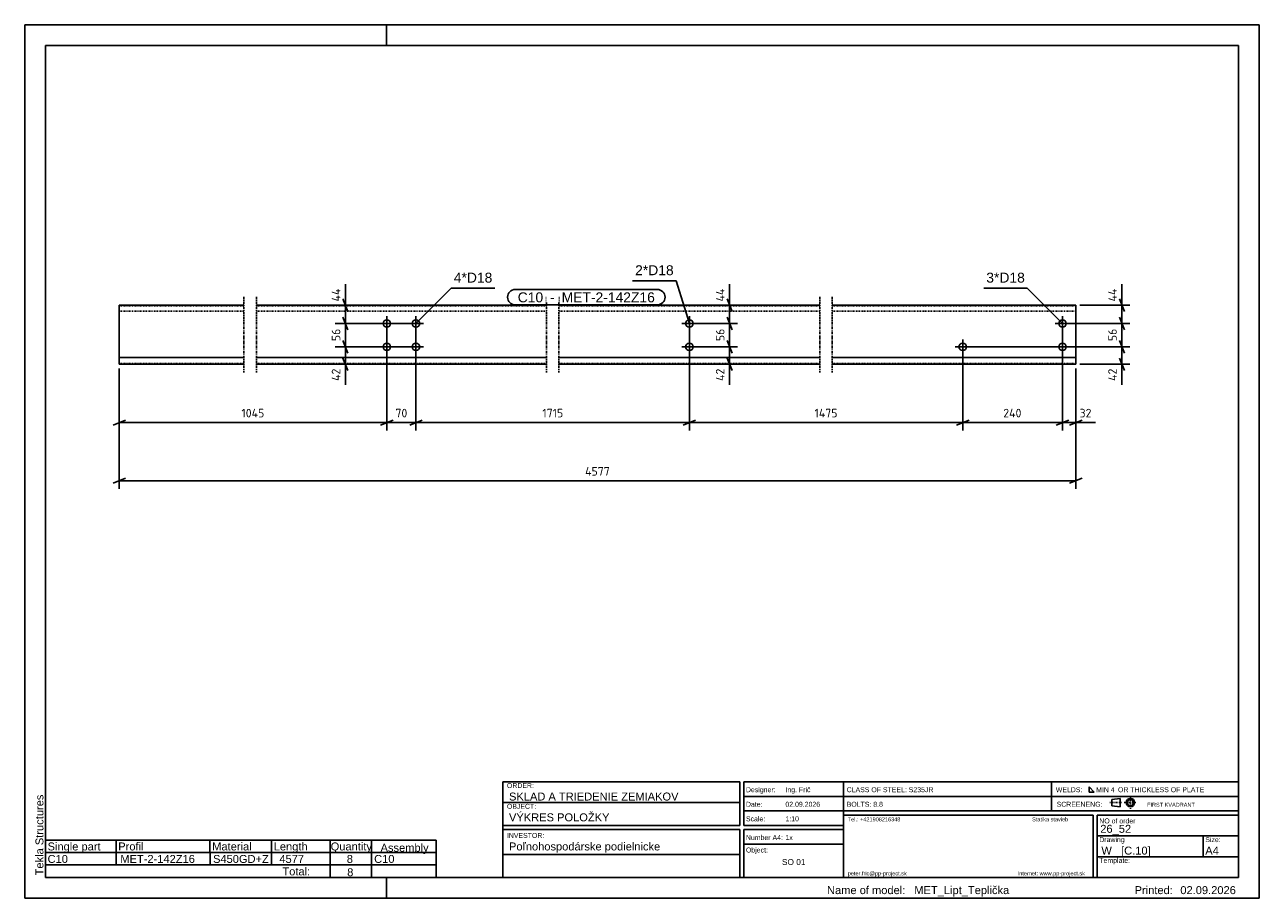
# Model space of a CAD drawing. Header units: millimetres. Extents: x -114 to 1371, y -677 to 373.
import ezdxf

# ---------------------------------------------------------------- set-up
doc = ezdxf.new("R2010")
doc.units = ezdxf.units.MM
doc.linetypes.add('DXK_LINE_DOT1', pattern=[1.8814, 0.9407, -0.9407])
doc.linetypes.add('DXK_LINE_DOT3', pattern=[5.9187, 2.979, -0.9799, 0.9799, -0.9799])
doc.styles.add('Arial', font='ARIAL.TTF', dxfattribs={"height": 0.2})
doc.styles.add('ISOCPEUR', font='ISOCPEUR.TTF', dxfattribs={"height": 0.2})

# ---------------------------------------------------------------- blocks, each defined once
blk = doc.blocks.new('Unknown-1831442-1804')
at = {"color": 7, "linetype": 'Continuous'}
for p, q in [((1371.3, 372.7), (-113.7, 372.7)), ((-113.7, 372.7), (-113.7, -677.3)), ((321.3, 347.7), (321.3, 372.7)), ((1371.3, -677.3), (1371.3, 372.7)), ((1346.3, 347.7), (-88.7, 347.7)), ((-88.7, 347.7), (-88.7, -652.3)), ((1346.3, -652.3), (1346.3, 347.7)), ((-88.7, -652.3), (1346.3, -652.3)), ((321.3, -677.3), (321.3, -652.3)), ((-113.7, -677.3), (1371.3, -677.3))]:
    blk.add_line(p, q, dxfattribs=at)
at = {"color": 174, "linetype": 'Continuous', "style": 'Arial'}
blk.add_text('Tekla Structures', height=9.551, rotation=90, dxfattribs=at).set_placement((-91.2, -649.8))
blk = doc.blocks.new('Bolt-1831442-1255 - 1217')
at = {"color": 136, "linetype": 'Continuous'}
for p, q in [((1005.6, -14.5), (1023.6, -14.5)), ((1014.6, -5.5), (1014.6, -23.5))]:
    blk.add_line(p, q, dxfattribs=at)
blk.add_circle((1014.6, -14.5), 4.5, dxfattribs=at)
blk = doc.blocks.new('Part-1831442-1252 - 1217')
at = {"color": 7, "linetype": 'DXK_LINE_DOT3'}
for p, q in [((150, 45.5), (150, -45.5)), ((165, 45.5), (165, -45.5)), ((513.9, 45.5), (513.9, -45.5)), ((528.9, 45.5), (528.9, -45.5)), ((842.7, 45.5), (842.7, -45.5)), ((857.7, 45.5), (857.7, -45.5))]:
    blk.add_line(p, q, dxfattribs=at)
at = {"color": 3, "linetype": 'Continuous'}
for p, q in [((150, 35.5), (0, 35.5)), ((0, -35.5), (0, 35.5)), ((513.9, 35.5), (165, 35.5)), ((842.7, 35.5), (528.9, 35.5)), ((1150.6, 35.5), (857.7, 35.5)), ((1150.6, -35.5), (1150.6, 35.5)), ((150, -27.5), (0, -27.5)), ((513.9, -27.5), (165, -27.5)), ((842.7, -27.5), (528.9, -27.5)), ((1150.6, -27.5), (857.7, -27.5)), ((0, -35.5), (150, -35.5)), ((165, -35.5), (513.9, -35.5)), ((528.9, -35.5), (842.7, -35.5)), ((857.7, -35.5), (1150.6, -35.5))]:
    blk.add_line(p, q, dxfattribs=at)
at = {"color": 1, "linetype": 'DXK_LINE_DOT1'}
for p, q in [((150, 34.7), (0, 34.7)), ((513.9, 34.7), (165, 34.7)), ((842.7, 34.7), (528.9, 34.7)), ((1150.6, 34.7), (857.7, 34.7)), ((150, 28.5), (0, 28.5)), ((513.9, 28.5), (165, 28.5)), ((842.7, 28.5), (528.9, 28.5)), ((1150.6, 28.5), (857.7, 28.5)), ((150, -34.7), (0, -34.7)), ((513.9, -34.7), (165, -34.7)), ((842.7, -34.7), (528.9, -34.7)), ((1150.6, -34.7), (857.7, -34.7))]:
    blk.add_line(p, q, dxfattribs=at)
blk = doc.blocks.new('Bolt-1831442-1253 - 1217')
at = {"color": 136, "linetype": 'Continuous'}
for p, q in [((1125.6, -14.5), (1143.6, -14.5)), ((1134.6, -5.5), (1134.6, -23.5))]:
    blk.add_line(p, q, dxfattribs=at)
blk.add_circle((1134.6, -14.5), 4.5, dxfattribs=at)
blk = doc.blocks.new('Bolt-1831442-1254 - 1217')
at = {"color": 136, "linetype": 'Continuous'}
for p, q in [((1134.6, 22.5), (1134.6, 4.5)), ((1125.6, 13.5), (1143.6, 13.5))]:
    blk.add_line(p, q, dxfattribs=at)
blk.add_circle((1134.6, 13.5), 4.5, dxfattribs=at)
blk = doc.blocks.new('Bolt-1831442-1256 - 1217')
at = {"color": 136, "linetype": 'Continuous'}
for p, q in [((347.9, -14.5), (365.9, -14.5)), ((356.9, -5.5), (356.9, -23.5))]:
    blk.add_line(p, q, dxfattribs=at)
blk.add_circle((356.9, -14.5), 4.5, dxfattribs=at)
blk = doc.blocks.new('Bolt-1831442-1257 - 1217')
at = {"color": 136, "linetype": 'Continuous'}
for p, q in [((356.9, 22.5), (356.9, 4.5)), ((347.9, 13.5), (365.9, 13.5))]:
    blk.add_line(p, q, dxfattribs=at)
blk.add_circle((356.9, 13.5), 4.5, dxfattribs=at)
blk = doc.blocks.new('Bolt-1831442-1258 - 1217')
at = {"color": 136, "linetype": 'Continuous'}
for p, q in [((312.9, -14.5), (330.9, -14.5)), ((321.9, -5.5), (321.9, -23.5))]:
    blk.add_line(p, q, dxfattribs=at)
blk.add_circle((321.9, -14.5), 4.5, dxfattribs=at)
blk = doc.blocks.new('Bolt-1831442-1259 - 1217')
at = {"color": 136, "linetype": 'Continuous'}
for p, q in [((321.9, 22.5), (321.9, 4.5)), ((312.9, 13.5), (330.9, 13.5))]:
    blk.add_line(p, q, dxfattribs=at)
blk.add_circle((321.9, 13.5), 4.5, dxfattribs=at)
blk = doc.blocks.new('Bolt-1831442-1260 - 1217')
at = {"color": 136, "linetype": 'Continuous'}
for p, q in [((685.8, 22.5), (685.8, 4.5)), ((694.8, 13.5), (676.8, 13.5))]:
    blk.add_line(p, q, dxfattribs=at)
blk.add_circle((685.8, 13.5), 4.5, dxfattribs=at)
blk = doc.blocks.new('Bolt-1831442-1261 - 1217')
at = {"color": 136, "linetype": 'Continuous'}
for p, q in [((694.8, -14.5), (676.8, -14.5)), ((685.8, -5.5), (685.8, -23.5))]:
    blk.add_line(p, q, dxfattribs=at)
blk.add_circle((685.8, -14.5), 4.5, dxfattribs=at)
blk = doc.blocks.new('StraightDimension-1831442-1310 - 1217')
at = {"color": 5, "linetype": 'Continuous'}
for p, q in [((690.8, -14.5), (743.7, -14.5)), ((731.1, -7), (737.1, -22)), ((734.1, -35.5), (734.1, -14.5)), ((737.1, -43), (731.1, -28)), ((690.8, -35.5), (743.7, -35.5))]:
    blk.add_line(p, q, dxfattribs=at)
at = {"color": 0}
blk.add_wipeout([(730.4, -37.6), (713.6, -37.6), (713.6, -57.9), (730.4, -57.9)], dxfattribs=at)
at = {"color": 5, "linetype": 'Continuous'}
blk.add_line((734.1, -35.5), (734.1, -60), dxfattribs=at)
blk.add_line((734.1, -35.5), (734.1, -60), dxfattribs=at)
at = {"color": 5, "style": 'ISOCPEUR'}
blk.add_text('42', height=10.31, rotation=90.0002, dxfattribs=at).set_placement((728, -55.5))
blk = doc.blocks.new('StraightDimension-1831442-1323 - 1217')
at = {"color": 5, "linetype": 'Continuous'}
for p, q in [((351.9, -14.5), (259.9, -14.5)), ((269, -7), (275, -22)), ((272, -35.5), (272, -14.5)), ((275, -43), (269, -28)), ((316.9, -35.5), (259.9, -35.5))]:
    blk.add_line(p, q, dxfattribs=at)
at = {"color": 0}
blk.add_wipeout([(268.3, -37.6), (251.5, -37.6), (251.5, -57.9), (268.3, -57.9)], dxfattribs=at)
at = {"color": 5, "linetype": 'Continuous'}
blk.add_line((272, -35.5), (272, -60), dxfattribs=at)
blk.add_line((272, -35.5), (272, -60), dxfattribs=at)
at = {"color": 5, "style": 'ISOCPEUR'}
blk.add_text('42', height=10.31, rotation=90.0002, dxfattribs=at).set_placement((265.9, -55.5))
blk = doc.blocks.new('StraightDimension-1831442-1268 - 1217')
at = {"color": 5, "linetype": 'Continuous'}
for p, q in [((1134.6, 8.5), (1134.6, -115.1)), ((1150.6, -40.5), (1150.6, -115.1)), ((1127.1, -108.5), (1142.1, -102.5)), ((1158.1, -102.5), (1143.1, -108.5)), ((1134.6, -105.5), (1150.6, -105.5))]:
    blk.add_line(p, q, dxfattribs=at)
at = {"color": 0}
blk.add_wipeout([(1172, -101.7), (1172, -84.9), (1152.7, -84.9), (1152.7, -101.7)], dxfattribs=at)
at = {"color": 5, "linetype": 'Continuous'}
blk.add_line((1150.6, -105.5), (1174.1, -105.5), dxfattribs=at)
blk.add_line((1150.6, -105.5), (1174.1, -105.5), dxfattribs=at)
at = {"color": 5, "style": 'ISOCPEUR'}
blk.add_text('32', height=10.31, dxfattribs=at).set_placement((1155.1, -99.3))
blk = doc.blocks.new('StraightDimension-1831442-1269 - 1217')
at = {"color": 5, "linetype": 'Continuous'}
for p, q in [((1134.6, 8.5), (1134.6, -115.1)), ((1014.6, -19.5), (1014.6, -115.1)), ((1022.1, -102.5), (1007.1, -108.5)), ((1127.1, -108.5), (1142.1, -102.5)), ((1014.6, -105.5), (1134.6, -105.5))]:
    blk.add_line(p, q, dxfattribs=at)
at = {"color": 0}
blk.add_wipeout([(1088.4, -101.7), (1088.4, -84.9), (1060.9, -84.9), (1060.9, -101.7)], dxfattribs=at)
at = {"color": 5, "style": 'ISOCPEUR'}
blk.add_text('240', height=10.31, dxfattribs=at).set_placement((1063.3, -99.3))
blk = doc.blocks.new('StraightDimension-1831442-1270 - 1217')
at = {"color": 5, "linetype": 'Continuous'}
for p, q in [((685.8, 8.5), (685.8, -115.1)), ((1014.6, -19.5), (1014.6, -115.1)), ((693.3, -102.5), (678.3, -108.5)), ((1007.1, -108.5), (1022.1, -102.5)), ((685.8, -105.5), (1014.6, -105.5))]:
    blk.add_line(p, q, dxfattribs=at)
at = {"color": 0}
blk.add_wipeout([(866.6, -101.7), (866.6, -84.9), (833.9, -84.9), (833.9, -101.7)], dxfattribs=at)
at = {"color": 5, "style": 'ISOCPEUR'}
blk.add_text('1475', height=10.31, dxfattribs=at).set_placement((836.3, -99.3))
blk = doc.blocks.new('StraightDimension-1831442-1271 - 1217')
at = {"color": 5, "linetype": 'Continuous'}
for p, q in [((356.9, 8.5), (356.9, -115.1)), ((685.8, 8.5), (685.8, -115.1)), ((364.4, -102.5), (349.4, -108.5)), ((678.3, -108.5), (693.3, -102.5)), ((356.9, -105.5), (685.8, -105.5))]:
    blk.add_line(p, q, dxfattribs=at)
at = {"color": 0}
blk.add_wipeout([(536.1, -101.7), (536.1, -84.9), (506.6, -84.9), (506.6, -101.7)], dxfattribs=at)
at = {"color": 5, "style": 'ISOCPEUR'}
blk.add_text('1715', height=10.31, dxfattribs=at).set_placement((509, -99.3))
blk = doc.blocks.new('StraightDimension-1831442-1272 - 1217')
at = {"color": 5, "linetype": 'Continuous'}
for p, q in [((321.9, 8.5), (321.9, -115.1)), ((356.9, 8.5), (356.9, -115.1)), ((314.4, -108.5), (329.4, -102.5)), ((364.4, -102.5), (349.4, -108.5)), ((321.9, -105.5), (356.9, -105.5))]:
    blk.add_line(p, q, dxfattribs=at)
at = {"color": 0}
blk.add_wipeout([(349.1, -101.7), (349.1, -84.9), (329.8, -84.9), (329.8, -101.7)], dxfattribs=at)
at = {"color": 5, "style": 'ISOCPEUR'}
blk.add_text('70', height=10.31, dxfattribs=at).set_placement((332.2, -99.3))
blk = doc.blocks.new('StraightDimension-1831442-1273 - 1217')
at = {"color": 5, "linetype": 'Continuous'}
for p, q in [((321.9, 8.5), (321.9, -115.1)), ((0, -40.5), (0, -115.1)), ((7.5, -102.5), (-7.5, -108.5)), ((314.4, -108.5), (329.4, -102.5)), ((0, -105.5), (321.9, -105.5))]:
    blk.add_line(p, q, dxfattribs=at)
at = {"color": 0}
blk.add_wipeout([(177.3, -101.7), (177.3, -84.9), (144.6, -84.9), (144.6, -101.7)], dxfattribs=at)
at = {"color": 5, "style": 'ISOCPEUR'}
blk.add_text('1045', height=10.31, dxfattribs=at).set_placement((147, -99.3))
blk = doc.blocks.new('StraightDimension-1831442-1303 - 1217')
at = {"color": 5, "linetype": 'Continuous'}
for p, q in [((0, -40.5), (0, -185.1)), ((1150.6, -40.5), (1150.6, -185.1)), ((7.5, -172.5), (-7.5, -178.5)), ((0, -175.5), (1150.6, -175.5)), ((1143.1, -178.5), (1158.1, -172.5))]:
    blk.add_line(p, q, dxfattribs=at)
at = {"color": 0}
blk.add_wipeout([(592.7, -171.7), (592.7, -154.9), (557.9, -154.9), (557.9, -171.7)], dxfattribs=at)
at = {"color": 5, "style": 'ISOCPEUR'}
blk.add_text('4577', height=10.31, dxfattribs=at).set_placement((560.3, -169.3))
blk = doc.blocks.new('StraightDimension-1831442-1308 - 1217')
at = {"color": 5, "linetype": 'Continuous'}
for p, q in [((690.8, 35.5), (743.7, 35.5)), ((731.1, 43), (737.1, 28)), ((734.1, 13.5), (734.1, 35.5)), ((737.1, 6), (731.1, 21)), ((690.8, 13.5), (743.7, 13.5))]:
    blk.add_line(p, q, dxfattribs=at)
at = {"color": 0}
blk.add_wipeout([(730.4, 58.9), (713.6, 58.9), (713.6, 37.6), (730.4, 37.6)], dxfattribs=at)
at = {"color": 5, "linetype": 'Continuous'}
blk.add_line((734.1, 35.5), (734.1, 61), dxfattribs=at)
blk.add_line((734.1, 35.5), (734.1, 61), dxfattribs=at)
at = {"color": 5, "style": 'ISOCPEUR'}
blk.add_text('44', height=10.31, rotation=90.0002, dxfattribs=at).set_placement((728, 40))
blk = doc.blocks.new('StraightDimension-1831442-1309 - 1217')
at = {"color": 5, "linetype": 'Continuous'}
for p, q in [((731.1, 21), (737.1, 6)), ((690.8, 13.5), (743.7, 13.5)), ((734.1, -14.5), (734.1, 13.5)), ((690.8, -14.5), (743.7, -14.5)), ((737.1, -22), (731.1, -7))]:
    blk.add_line(p, q, dxfattribs=at)
at = {"color": 0}
blk.add_wipeout([(730.4, 9.1), (713.6, 9.1), (713.6, -10.1), (730.4, -10.1)], dxfattribs=at)
at = {"color": 5, "style": 'ISOCPEUR'}
blk.add_text('56', height=10.31, rotation=90.0002, dxfattribs=at).set_placement((728, -7.7))
blk = doc.blocks.new('StraightDimension-1831442-1321 - 1217')
at = {"color": 5, "linetype": 'Continuous'}
for p, q in [((316.9, 35.5), (259.9, 35.5)), ((269, 43), (275, 28)), ((272, 13.5), (272, 35.5)), ((275, 6), (269, 21)), ((351.9, 13.5), (259.9, 13.5))]:
    blk.add_line(p, q, dxfattribs=at)
at = {"color": 0}
blk.add_wipeout([(268.3, 58.9), (251.5, 58.9), (251.5, 37.6), (268.3, 37.6)], dxfattribs=at)
at = {"color": 5, "linetype": 'Continuous'}
blk.add_line((272, 35.5), (272, 61), dxfattribs=at)
blk.add_line((272, 35.5), (272, 61), dxfattribs=at)
at = {"color": 5, "style": 'ISOCPEUR'}
blk.add_text('44', height=10.31, rotation=90.0002, dxfattribs=at).set_placement((265.9, 40))
blk = doc.blocks.new('StraightDimension-1831442-1322 - 1217')
at = {"color": 5, "linetype": 'Continuous'}
for p, q in [((269, 21), (275, 6)), ((351.9, 13.5), (259.9, 13.5)), ((272, -14.5), (272, 13.5)), ((351.9, -14.5), (259.9, -14.5)), ((275, -22), (269, -7))]:
    blk.add_line(p, q, dxfattribs=at)
at = {"color": 0}
blk.add_wipeout([(268.3, 9.1), (251.5, 9.1), (251.5, -10.1), (268.3, -10.1)], dxfattribs=at)
at = {"color": 5, "style": 'ISOCPEUR'}
blk.add_text('56', height=10.31, rotation=90.0002, dxfattribs=at).set_placement((265.9, -7.7))
blk = doc.blocks.new('StraightDimension-1831442-1338 - 1217')
at = {"color": 5, "linetype": 'Continuous'}
for p, q in [((1155.6, 35.5), (1215.7, 35.5)), ((1203.1, 43), (1209.1, 28)), ((1206.1, 13.5), (1206.1, 35.5)), ((1209.1, 6), (1203.1, 21)), ((1139.6, 13.5), (1215.7, 13.5))]:
    blk.add_line(p, q, dxfattribs=at)
at = {"color": 0}
blk.add_wipeout([(1202.3, 58.9), (1185.5, 58.9), (1185.5, 37.6), (1202.3, 37.6)], dxfattribs=at)
at = {"color": 5, "linetype": 'Continuous'}
blk.add_line((1206.1, 35.5), (1206.1, 61), dxfattribs=at)
blk.add_line((1206.1, 35.5), (1206.1, 61), dxfattribs=at)
at = {"color": 5, "style": 'ISOCPEUR'}
blk.add_text('44', height=10.31, rotation=90.0002, dxfattribs=at).set_placement((1199.9, 40))
blk = doc.blocks.new('StraightDimension-1831442-1339 - 1217')
at = {"color": 5, "linetype": 'Continuous'}
for p, q in [((1203.1, 21), (1209.1, 6)), ((1139.6, 13.5), (1215.7, 13.5)), ((1206.1, -14.5), (1206.1, 13.5)), ((1019.6, -14.5), (1215.7, -14.5)), ((1209.1, -22), (1203.1, -7))]:
    blk.add_line(p, q, dxfattribs=at)
at = {"color": 0}
blk.add_wipeout([(1202.3, 9.1), (1185.5, 9.1), (1185.5, -10.1), (1202.3, -10.1)], dxfattribs=at)
at = {"color": 5, "style": 'ISOCPEUR'}
blk.add_text('56', height=10.31, rotation=90.0002, dxfattribs=at).set_placement((1199.9, -7.7))
blk = doc.blocks.new('StraightDimension-1831442-1340 - 1217')
at = {"color": 5, "linetype": 'Continuous'}
for p, q in [((1019.6, -14.5), (1215.7, -14.5)), ((1203.1, -7), (1209.1, -22)), ((1206.1, -35.5), (1206.1, -14.5)), ((1209.1, -43), (1203.1, -28)), ((1155.6, -35.5), (1215.7, -35.5))]:
    blk.add_line(p, q, dxfattribs=at)
at = {"color": 0}
blk.add_wipeout([(1202.3, -37.6), (1185.5, -37.6), (1185.5, -57.9), (1202.3, -57.9)], dxfattribs=at)
at = {"color": 5, "linetype": 'Continuous'}
blk.add_line((1206.1, -35.5), (1206.1, -60), dxfattribs=at)
blk.add_line((1206.1, -35.5), (1206.1, -60), dxfattribs=at)
at = {"color": 5, "style": 'ISOCPEUR'}
blk.add_text('42', height=10.31, rotation=90.0002, dxfattribs=at).set_placement((1199.9, -55.5))
blk = doc.blocks.new('Unknown-1831442-1868')
at = {"color": 174, "linetype": 'Continuous'}
for p, q in [((461.3, -537.3), (746.3, -537.3)), ((461.3, -537.3), (461.3, -652.3)), ((746.3, -589.8), (746.3, -537.3)), ((751.3, -537.3), (871.3, -537.3)), ((751.3, -537.3), (751.3, -589.8)), ((871.3, -537.3), (871.3, -652.3)), ((461.3, -562.3), (746.3, -562.3)), ((751.3, -554.8), (871.3, -554.8)), ((751.3, -572.3), (871.3, -572.3)), ((461.3, -589.8), (746.3, -589.8)), ((751.3, -589.8), (871.3, -589.8)), ((461.3, -594.8), (746.3, -594.8)), ((746.3, -594.8), (746.3, -652.3)), ((751.3, -594.8), (871.3, -594.8)), ((751.3, -652.3), (751.3, -594.8)), ((751.3, -612.3), (871.3, -612.3)), ((461.3, -624.8), (746.3, -624.8)), ((461.3, -652.3), (746.3, -652.3)), ((751.3, -652.3), (871.3, -652.3))]:
    blk.add_line(p, q, dxfattribs=at)
at = {"color": 174, "style": 'Arial'}
for s, p in [('ORDER:', (466.3, -544.8)), ('Designer:', (753.8, -549.8)), ('OBJECT:', (466.3, -569.8)), ('Date:', (753.8, -567.3)), ('Scale:', (753.8, -584.8)), ('INVESTOR:', (466.3, -604.8))]:
    blk.add_text(s, height=5.97, dxfattribs=at).set_placement(p)
at = {"color": 1, "style": 'Arial'}
for s, height, p in [('Ing. Frič', 5.97, (801.3, -549.8)), ('SKLAD A TRIEDENIE ZEMIAKOV', 9.551, (468.8, -559.8)), ('VÝKRES POLOŽKY', 9.551, (468.8, -584.8)), ('Poľnohospodárske podielnicke', 9.551, (468.8, -619.8))]:
    blk.add_text(s, height=height, dxfattribs=at).set_placement(p)
at = {"color": 1, "linetype": 'Continuous', "style": 'Arial'}
for s, height, p in [('02.09.2026', 5.97, (801.3, -567.3)), ('1:10', 5.97, (801.3, -584.8)), ('1x', 5.97, (801.3, -607.3)), ('SO 01', 7.16, (797.1, -637.3))]:
    blk.add_text(s, height=height, dxfattribs=at).set_placement(p)
at = {"color": 174, "linetype": 'Continuous', "style": 'Arial'}
for s, p in [('Number A4:', (753.8, -607.3)), ('Object:', (753.8, -622.3))]:
    blk.add_text(s, height=5.97, dxfattribs=at).set_placement(p)
blk = doc.blocks.new('Unknown-1831442-1866')
at = {"color": 174, "linetype": 'Continuous'}
for p, q in [((871.3, -652.3), (871.3, -537.3)), ((871.3, -537.3), (1346.3, -537.3)), ((1346.3, -652.3), (1346.3, -537.3)), ((871.3, -554.8), (1346.3, -554.8)), ((871.3, -572.3), (1346.3, -572.3)), ((871.3, -577.3), (1171.3, -577.3)), ((1171.3, -577.3), (1171.3, -652.3)), ((1176.3, -577.3), (1176.3, -652.3)), ((1176.3, -577.3), (1346.3, -577.3)), ((1176.3, -602.3), (1346.3, -602.3)), ((1176.3, -627.3), (1346.3, -627.3)), ((871.3, -652.3), (1346.3, -652.3))]:
    blk.add_line(p, q, dxfattribs=at)
at = {"color": 174, "linetype": 'Continuous', "style": 'Arial'}
for s, height, p in [('NO of order', 5.969, (1178.8, -587.3)), ('Template:', 5.97, (1178.8, -634.8))]:
    blk.add_text(s, height=height, dxfattribs=at).set_placement(p)
at = {"color": 1, "style": 'Arial'}
blk.add_text('26_52', height=9.55, dxfattribs=at).set_placement((1180, -598.6))
at = {"color": 174, "style": 'Arial'}
blk.add_text('Drawing', height=5.97, dxfattribs=at).set_placement((1178.8, -609.8))
at = {"color": 1, "linetype": 'Continuous', "style": 'Arial'}
blk.add_text('W   [C.10]', height=9.55, dxfattribs=at).set_placement((1181.3, -624.8))
blk = doc.blocks.new('Unknown-1831442-1867')
at = {"color": 174, "linetype": 'Continuous'}
for p, q in [((1121.3, -537.3), (1121.3, -572.3)), ((1166.6, -543.5), (1166.6, -549.7)), ((1172.8, -549.7), (1166.6, -543.5)), ((1166.6, -549.7), (1172.8, -549.7))]:
    blk.add_line(p, q, dxfattribs=at)
at = {"color": 7, "linetype": 'DXK_LINE_DOT1'}
for p, q in [((1191.3, -562.3), (1206.3, -562.3)), ((1208.8, -562.3), (1223.8, -562.3)), ((1216.3, -569.8), (1216.3, -554.8))]:
    blk.add_line(p, q, dxfattribs=at)
at = {"color": 7, "linetype": 'Continuous'}
for p, q in [((1193.8, -558.6), (1203.8, -557.3)), ((1193.8, -566.1), (1193.8, -558.6)), ((1203.8, -557.3), (1203.8, -567.3)), ((1193.8, -566.1), (1203.8, -567.3))]:
    blk.add_line(p, q, dxfattribs=at)
for radius in [5, 3.75]:
    blk.add_circle((1216.3, -562.3), radius, dxfattribs=at)
at = {"color": 174, "style": 'Arial'}
for s, height, p in [('CLASS OF STEEL: S235JR', 5.969, (875, -549.8)), ('WELDS:', 5.97, (1126.5, -549.8)), ('MIN 4', 5.97, (1175, -549.8)), ('OR THICKLESS OF PLATE', 5.969, (1201.3, -549.8)), ('BOLTS: 8.8 ', 5.969, (875, -567.3)), ('SCREENENG:', 5.97, (1127.5, -567.3))]:
    blk.add_text(s, height=height, dxfattribs=at).set_placement(p)
at = {"color": 174, "linetype": 'Continuous', "style": 'Arial'}
blk.add_text('FIRST KVADRANT', height=4.775, dxfattribs=at).set_placement((1236.3, -567.3))
blk = doc.blocks.new('Unknown-1831442-1869')
at = {"color": 174, "style": 'Arial'}
for s, height, p in [('Name of model:', 9.551, (851.3, -672.3)), ('Printed:', 9.55, (1221.3, -672.3))]:
    blk.add_text(s, height=height, dxfattribs=at).set_placement(p)
at = {"color": 1, "style": 'Arial'}
for s, height, p in [('MET_Lipt_Teplička', 9.551, (956.3, -672.3)), ('02.09.2026', 9.55, (1276.3, -672.3))]:
    blk.add_text(s, height=height, dxfattribs=at).set_placement(p)
blk = doc.blocks.new('Unknown-1831442-1870')
at = {"color": 174, "style": 'Arial'}
for s, p in [('Tel.: +421908216348', (876.3, -584.8)), ('Statika stavieb', (1098, -584.8)), ('peter.fric@pp-project.sk', (876.3, -649.8)), ('Internet: www.pp-project.sk', (1080.7, -649.8))]:
    blk.add_text(s, height=4.775, dxfattribs=at).set_placement(p)
blk = doc.blocks.new('Unknown-1831442-1872')
at = {"color": 174, "linetype": 'Continuous'}
blk.add_line((1303.8, -602.3), (1303.8, -627.3), dxfattribs=at)
at = {"color": 174, "style": 'Arial'}
blk.add_text('Size:', height=5.97, dxfattribs=at).set_placement((1306.3, -609.8))
at = {"color": 1, "style": 'Arial'}
blk.add_text('A4', height=9.55, dxfattribs=at).set_placement((1306.3, -624.8))
blk = doc.blocks.new('Unknown-1831442-1873')
at = {"color": 2, "linetype": 'Continuous'}
for p, q in [((-88.7, -607.3), (-88.7, -622.3)), ((-88.7, -637.3), (-88.7, -652.3))]:
    blk.add_line(p, q, dxfattribs=at)
at = {"color": 174, "linetype": 'Continuous'}
for p, q in [((-88.7, -607.3), (381.3, -607.3)), ((-3.7, -607.3), (-3.7, -622.3)), ((108.8, -607.3), (108.8, -622.3)), ((183.3, -607.3), (183.3, -622.3)), ((253.8, -607.3), (253.8, -622.3)), ((303.3, -607.3), (303.3, -622.3)), ((381.3, -607.3), (381.3, -622.3)), ((-88.7, -622.3), (381.3, -622.3)), ((-88.7, -622.3), (-88.7, -637.3)), ((-3.7, -622.3), (-3.7, -637.3)), ((109.3, -622.3), (109.3, -637.3)), ((183.3, -622.3), (183.3, -637.3)), ((253.8, -622.3), (253.8, -637.3)), ((303.3, -622.3), (303.3, -637.3)), ((381.3, -622.3), (381.3, -637.3)), ((-88.7, -637.3), (381.3, -637.3)), ((253.8, -637.3), (253.8, -652.3)), ((303.3, -637.3), (303.3, -652.3)), ((381.3, -637.3), (381.3, -652.3)), ((-88.7, -652.3), (381.3, -652.3))]:
    blk.add_line(p, q, dxfattribs=at)
at = {"color": 7, "linetype": 'Continuous'}
blk.add_line((93.8, -607.3), (93.8, -607.3), dxfattribs=at)
at = {"color": 174, "linetype": 'Continuous', "style": 'Arial'}
for s, height, p in [('Single part', 9.551, (-86.2, -619.8)), ('Profil', 9.55, (-1.2, -619.8)), ('Material', 9.55, (111.8, -619.8)), ('Length', 9.55, (185.8, -619.8)), ('Quantity', 9.55, (254.3, -619.8)), ('Assembly', 9.55, (314.3, -621.3)), ('Total:', 9.55, (196.3, -649.8))]:
    blk.add_text(s, height=height, dxfattribs=at).set_placement(p)
at = {"color": 1, "linetype": 'Continuous', "style": 'Arial'}
for s, height, p in [('C10', 9.55, (-86.2, -634.8)), ('MET-2-142Z16', 9.551, (1.3, -634.8)), ('S450GD+Z', 9.55, (112.8, -634.8)), ('4577', 9.55, (192.6, -634.8)), ('8', 9.55, (273.7, -634.8)), ('C10', 9.55, (306.6, -634.8)), ('8', 9.55, (274.2, -650.8))]:
    blk.add_text(s, height=height, dxfattribs=at).set_placement(p)
blk = doc.blocks.new('Mark-1831442-1352 - 1217')
at = {"color": 0}
blk.add_wipeout([(509.8, 39), (509.8, 51.5), (479.3, 51.5), (479.3, 39)], dxfattribs=at)
blk.add_wipeout([(509.8, 39), (509.8, 51.5), (479.3, 51.5), (479.3, 39)], dxfattribs=at)
at = {"color": 136, "linetype": 'Continuous'}
blk.add_arc((476.3, 45.2), 9.25, 90, 270, dxfattribs=at)
at = {"color": 0}
blk.add_wipeout([(528.4, 39), (528.4, 51.5), (513.6, 51.5), (513.6, 39)], dxfattribs=at)
blk.add_wipeout([(528.4, 39), (528.4, 51.5), (513.6, 51.5), (513.6, 39)], dxfattribs=at)
at = {"color": 1, "style": 'Arial'}
blk.add_text('C10', height=11.94, dxfattribs=at).set_placement((479.3, 39))
at = {"color": 2, "style": 'Arial'}
blk.add_text(' - ', height=11.94, dxfattribs=at).set_placement((513.6, 39))
at = {"color": 0}
blk.add_wipeout([(644.2, 39), (644.2, 51.5), (532.1, 51.5), (532.1, 39)], dxfattribs=at)
blk.add_wipeout([(644.2, 39), (644.2, 51.5), (532.1, 51.5), (532.1, 39)], dxfattribs=at)
at = {"color": 136, "linetype": 'Continuous'}
for p, q in [((476.3, 54.5), (647.2, 54.5)), ((476.3, 36), (647.2, 36))]:
    blk.add_line(p, q, dxfattribs=at)
blk.add_arc((647.2, 45.2), 9.25, 270, 90, dxfattribs=at)
at = {"color": 2, "style": 'Arial'}
blk.add_text('MET-2-142Z16', height=11.938, dxfattribs=at).set_placement((532.1, 39))
blk = doc.blocks.new('MarkSet-1831442-1362 - 1217')
at = {"color": 0}
blk.add_wipeout([(1089.2, 62.7), (1089.2, 75.2), (1042.9, 75.2), (1042.9, 62.7)], dxfattribs=at)
blk.add_wipeout([(1089.2, 62.7), (1089.2, 75.2), (1042.9, 75.2), (1042.9, 62.7)], dxfattribs=at)
at = {"color": 136, "linetype": 'Continuous'}
for p in [(1039.9, 55.9), (1134.6, 13.5)]:
    blk.add_line(p, (1092.2, 55.9), dxfattribs=at)
at = {"color": 1, "style": 'Arial'}
blk.add_text('3*D18', height=11.94, dxfattribs=at).set_placement((1042.9, 62.7))
blk = doc.blocks.new('MarkSet-1831442-1370 - 1217')
at = {"color": 0}
blk.add_wipeout([(448.7, 62.7), (448.7, 75.2), (402.4, 75.2), (402.4, 62.7)], dxfattribs=at)
blk.add_wipeout([(448.7, 62.7), (448.7, 75.2), (402.4, 75.2), (402.4, 62.7)], dxfattribs=at)
at = {"color": 136, "linetype": 'Continuous'}
for p, q in [((356.9, 13.5), (399.4, 55.9)), ((399.4, 55.9), (451.7, 55.9))]:
    blk.add_line(p, q, dxfattribs=at)
at = {"color": 1, "style": 'Arial'}
blk.add_text('4*D18', height=11.94, dxfattribs=at).set_placement((402.4, 62.7))
blk = doc.blocks.new('MarkSet-1831442-1377 - 1217')
at = {"color": 0}
blk.add_wipeout([(666.8, 71.6), (666.8, 84.1), (620.5, 84.1), (620.5, 71.6)], dxfattribs=at)
blk.add_wipeout([(666.8, 71.6), (666.8, 84.1), (620.5, 84.1), (620.5, 71.6)], dxfattribs=at)
at = {"color": 136, "linetype": 'Continuous'}
for p in [(617.5, 64.9), (685.8, 13.5)]:
    blk.add_line(p, (669.8, 64.9), dxfattribs=at)
at = {"color": 1, "style": 'Arial'}
blk.add_text('2*D18', height=11.94, dxfattribs=at).set_placement((620.5, 71.6))

msp = doc.modelspace()

# ---------------------------------------------------------------- block references
for name in ['Unknown-1831442-1804', 'Part-1831442-1252 - 1217', 'Bolt-1831442-1259 - 1217', 'Bolt-1831442-1257 - 1217', 'Bolt-1831442-1260 - 1217', 'Bolt-1831442-1254 - 1217', 'Bolt-1831442-1258 - 1217', 'Bolt-1831442-1256 - 1217', 'Bolt-1831442-1261 - 1217', 'Bolt-1831442-1255 - 1217', 'Bolt-1831442-1253 - 1217', 'Unknown-1831442-1868', 'Unknown-1831442-1866', 'Unknown-1831442-1867', 'Unknown-1831442-1870', 'Unknown-1831442-1873', 'Unknown-1831442-1872', 'Unknown-1831442-1869']:
    msp.add_blockref(name, (0, 0))

# ---------------------------------------------------------------- next in the draw order: block references
for name in ['Mark-1831442-1352 - 1217', 'StraightDimension-1831442-1268 - 1217', 'StraightDimension-1831442-1323 - 1217', 'StraightDimension-1831442-1310 - 1217']:
    msp.add_blockref(name, (0, 0))

# ---------------------------------------------------------------- next in the draw order: block references
msp.add_blockref('StraightDimension-1831442-1269 - 1217', (0, 0))

# ---------------------------------------------------------------- next in the draw order: block references
for name in ['StraightDimension-1831442-1338 - 1217', 'StraightDimension-1831442-1270 - 1217']:
    msp.add_blockref(name, (0, 0))

# ---------------------------------------------------------------- next in the draw order: block references
for name in ['StraightDimension-1831442-1339 - 1217', 'StraightDimension-1831442-1271 - 1217']:
    msp.add_blockref(name, (0, 0))

# ---------------------------------------------------------------- next in the draw order: block references
for name in ['MarkSet-1831442-1362 - 1217', 'StraightDimension-1831442-1308 - 1217', 'StraightDimension-1831442-1272 - 1217']:
    msp.add_blockref(name, (0, 0))

# ---------------------------------------------------------------- next in the draw order: block references
for name in ['StraightDimension-1831442-1309 - 1217', 'StraightDimension-1831442-1273 - 1217']:
    msp.add_blockref(name, (0, 0))

# ---------------------------------------------------------------- next in the draw order: block references
for name in ['MarkSet-1831442-1377 - 1217', 'StraightDimension-1831442-1321 - 1217', 'StraightDimension-1831442-1303 - 1217']:
    msp.add_blockref(name, (0, 0))

# ---------------------------------------------------------------- next in the draw order: block references
for name in ['StraightDimension-1831442-1322 - 1217', 'StraightDimension-1831442-1340 - 1217']:
    msp.add_blockref(name, (0, 0))

# ---------------------------------------------------------------- next in the draw order: block references
msp.add_blockref('MarkSet-1831442-1370 - 1217', (0, 0))

doc.saveas('drawing.dxf')
